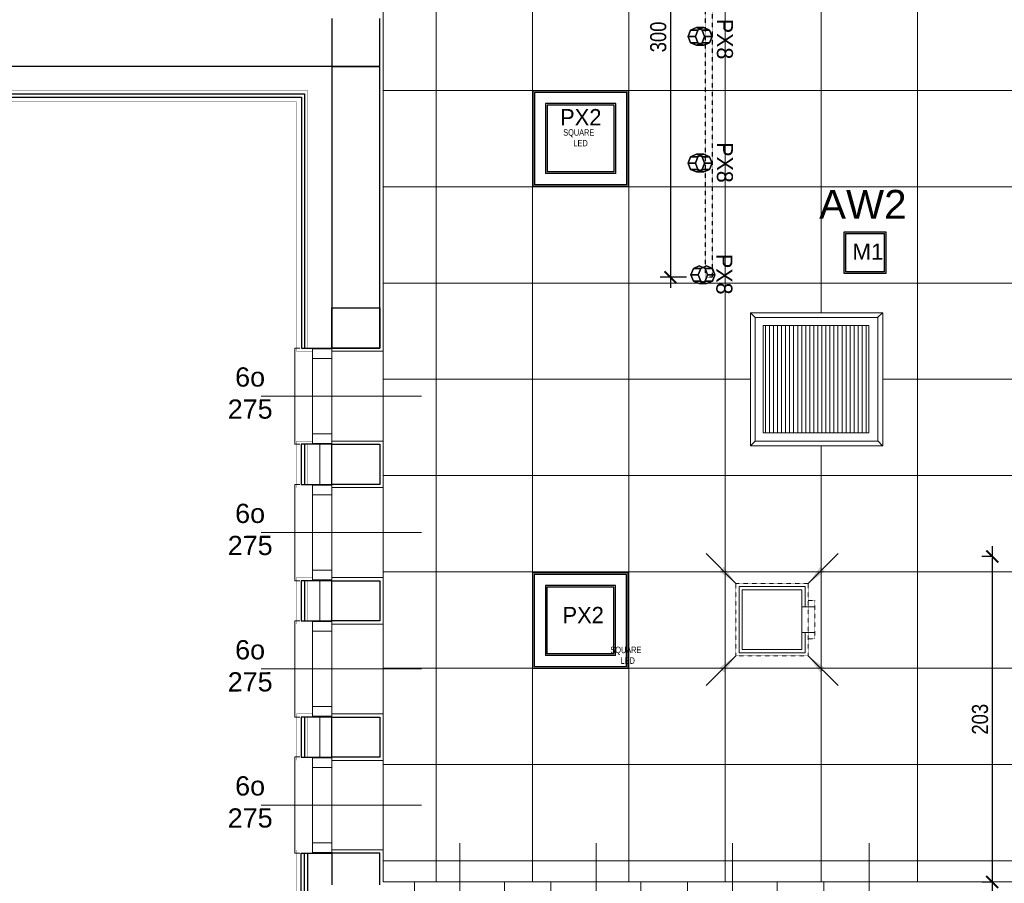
# Model space of a CAD drawing. Header units: millimetres. Extents: x -9038497 to 54128, y -10570064 to 59476.
# Tile 64 of 135: x 39374 to 39988, y 23813 to 24351. Entities that reach past the tile are written whole.
import ezdxf

# ---------------------------------------------------------------- set-up
doc = ezdxf.new("R2010")
doc.units = ezdxf.units.MM
doc.header["$LTSCALE"] = 0.8
doc.header["$PDMODE"] = 2
doc.linetypes.add('Dash', pattern=[0.435, 0.3175, -0.1175])
doc.linetypes.add('HIDDEN2', pattern=[0.1875, 0.125, -0.0625])
for name, color, linetype, lineweight in [('0 proj_wentylacja', 233, 'Continuous', 0), ('0 proj_widok widok widok', 7, 'Continuous', 0), ('O_lampy', 190, 'Continuous', 30), ('ocieplenie', 214, 'Continuous', 13), ('OPIS', 122, 'Continuous', 18), ('SCIANY', 1, 'Continuous', 30), ('tynk', 252, 'Continuous', 5)]:
    doc.layers.add(name, color=color, linetype=linetype, lineweight=lineweight)
for name, color, linetype in [('FLUID-W1-INS', 7, 'Continuous'), ('Oprawa_02', 2, 'Continuous'), ('Oprawa_08', 2, 'Continuous'), ('Oświetlenie awaryjne', 1, 'Continuous'), ('STOLARKA', 4, 'Continuous')]:
    doc.layers.add(name, color=color, linetype=linetype)
doc.layers.add('HATCH', color=4, linetype='Continuous', lineweight=9, plot=False)
doc.styles.add('ARIAL_CE', font='arial.ttf', dxfattribs={"height": 15})
doc.styles.add('FDBES', font='simplex.shx')
doc.styles.add('Malanow_1_100', font='isocpeur.ttf')
doc.styles.get("Standard").update_dxf_attribs({"font": 'g12f13.shx', "width": 0.8, "height": 10})
doc.styles.add('WYMIAR-20', font='ARIALN.TTF', dxfattribs={"height": 4})
doc.styles.add('WYMIAR-50', font='ARIALN.TTF', dxfattribs={"height": 10})
doc.linetypes.add('BATTING', pattern='A,0.00254,-2.54,[134,ltypeshp.shx,S=2.54,R=0,X=-2.54,Y=0],-5.08,[134,ltypeshp.shx,S=2.54,R=180,X=2.54,Y=0],-2.54', length=10.16254)
doc.dimstyles.new('FDBES', dxfattribs={"dimscale": 50, "dimtxt": 4, "dimasz": 2.5, "dimexe": 0.8, "dimexo": 2, "dimgap": 1, "dimtad": 1, "dimdsep": 46, "dimtxsty": 'FDBES', "dimcen": 2.5, "dimclrd": 4, "dimclre": 5, "dimadec": 0, "dimazin": 0, "dimtfac": 1, "dimtmove": 0, "dimatfit": 3, "dimfxl": 1, "dimarcsym": 0})
doc.dimstyles.new('SKALA-50', dxfattribs={"dimscale": 5, "dimtxt": 10, "dimasz": 1.5, "dimexe": 1.3, "dimexo": 1.3, "dimgap": 0.5, "dimtad": 1, "dimdec": 1, "dimrnd": 0.5, "dimdsep": 46, "dimtxsty": 'WYMIAR-50', "dimblk": 'ARCHTICK', "dimcen": 1.5, "dimdle": 1.3, "dimadec": 0, "dimazin": 0, "dimtfac": 1, "dimtdec": 1, "dimtix": 1, "dimtmove": 2, "dimatfit": 3, "dimfxl": 2, "dimfxlon": 1, "dimtolj": 1, "dimarcsym": 0})

# ---------------------------------------------------------------- blocks, each defined once
blk = doc.blocks.new('G$C0CCF9696')
at = {"layer": 'STOLARKA', "color": 5, "lineweight": 0}
blk.add_line((100, 30), (0, 30), dxfattribs=at)
for points in [[(68, 59.5), (68, 53.5), (56, 53.5), (56, 59.5)], [(68, 59.5), (68, 53.5), (56, 53.5), (56, 59.5)], [(68, 53.5), (68, 6.5), (56, 6.5), (56, 53.5)], [(68, 53.5), (68, 6.5), (56, 6.5), (56, 53.5)], [(68, 0.5), (68, 6.5), (56, 6.5), (56, 0.5)]]:
    blk.add_lwpolyline(points, close=True, dxfattribs=at)
blk.add_lwpolyline([(76, 0), (79, 0), (79, 60), (76, 60)], dxfattribs=at)
blk.add_lwpolyline([(76, 0), (79, 0), (79, 60), (76, 60)], dxfattribs=at)
blk = doc.blocks.new('*U1928')
at = {"layer": 'Oświetlenie awaryjne'}
h = blk.add_hatch(color=256, dxfattribs=at)
h.dxf.hatch_style = 1
h.paths.add_polyline_path([(-13, -13), (13, -13), (13, 13), (-13, 13)])
h.paths.add_polyline_path([(12, 12), (-12, 12), (-12, -12), (12, -12)], flags=16)
for points in [[(-13, 13), (13, 13), (13, -13), (-13, -13)], [(-12, 12), (12, 12), (12, -12), (-12, -12)]]:
    blk.add_lwpolyline(points, close=True, dxfattribs=at)
at = {"layer": 'Oświetlenie awaryjne', "attachment_point": 1, "style": 'Malanow_1_100'}
for s, insert, char_height, width in [('{\\fArial|b0|i0|c238|p34;AW2}', (-28.61, 39.11), 18, 59.6663), ('\\pi5.09754;{\\fArial|b0|i0|c238|p34;M1}', (-13, 5.68), 10, 26)]:
    blk.add_mtext(s, dxfattribs=dict(at, insert=insert, char_height=char_height, width=width))
blk = doc.blocks.new('A$C4FDB0147')
at = {"layer": 'O_lampy', "color": 2, "ltscale": 0.5}
for p, q in [((1.51, 9.39), (0, 5.5)), ((0, 5.5), (1.51, 9.39)), ((5.17, 11), (1.51, 9.39)), ((1.51, 9.39), (5.17, 11)), ((1.51, 9.39), (6.13, 9.39)), ((6.13, 9.39), (1.51, 9.39)), ((4.62, 5.5), (6.13, 9.39)), ((6.13, 9.39), (4.62, 5.5)), ((8.82, 9.39), (5.17, 11)), ((5.17, 11), (9.79, 11)), ((9.79, 11), (5.17, 11)), ((5.17, 11), (8.82, 9.39)), ((6.13, 9.39), (9.79, 11)), ((9.79, 11), (6.13, 9.39)), ((10.34, 5.5), (8.82, 9.39)), ((8.82, 9.39), (13.44, 9.39)), ((13.44, 9.39), (8.82, 9.39)), ((8.82, 9.39), (10.34, 5.5)), ((9.79, 11), (13.44, 9.39)), ((13.44, 9.39), (9.79, 11)), ((13.44, 9.39), (14.95, 5.5)), ((14.95, 5.5), (13.44, 9.39)), ((0, 5.5), (1.51, 1.61)), ((0, 5.5), (4.62, 5.5)), ((1.51, 1.61), (0, 5.5)), ((4.62, 5.5), (0, 5.5)), ((1.51, 1.61), (5.17, 0)), ((5.17, 0), (1.51, 1.61)), ((1.51, 1.61), (6.13, 1.61)), ((6.13, 1.61), (1.51, 1.61)), ((6.13, 1.61), (4.62, 5.5)), ((4.62, 5.5), (6.13, 1.61)), ((5.17, 0), (8.82, 1.61)), ((8.82, 1.61), (5.17, 0)), ((9.79, 0), (6.13, 1.61)), ((6.13, 1.61), (9.79, 0)), ((8.82, 1.61), (10.34, 5.5)), ((10.34, 5.5), (8.82, 1.61)), ((8.82, 1.61), (13.44, 1.61)), ((13.44, 1.61), (8.82, 1.61)), ((13.44, 1.61), (9.79, 0)), ((9.79, 0), (13.44, 1.61)), ((14.95, 5.5), (10.34, 5.5)), ((10.34, 5.5), (14.95, 5.5)), ((14.95, 5.5), (13.44, 1.61)), ((13.44, 1.61), (14.95, 5.5)), ((5.17, 0), (9.79, 0)), ((9.79, 0), (5.17, 0))]:
    blk.add_line(p, q, dxfattribs=at)
blk = doc.blocks.new('_ArchTick')
at = {"color": 0, "linetype": 'ByBlock', "const_width": 0.15}
blk.add_lwpolyline([(-0.5, -0.5), (0.5, 0.5)], dxfattribs=at)
blk = doc.blocks.new('*D2368')
at = {"layer": '0 proj_widok widok widok', "color": 0, "lineweight": -2, "ltscale": 0.8, "transparency": 16777216}
for p, q in [((39779.88, 24496.74), (39779.88, 24184.2)), ((39789.88, 24490.24), (39773.38, 24490.24)), ((39789.88, 24190.7), (39773.38, 24190.7))]:
    blk.add_line(p, q, dxfattribs=at)
at = {"layer": 'Defpoints', "color": 0, "lineweight": 0, "ltscale": 0.8, "transparency": 16777216}
for p in [(39803.13, 24490.24), (39779.88, 24190.7), (39803.13, 24190.7)]:
    blk.add_point(p, dxfattribs=at)
at = {"layer": '0 proj_widok widok widok', "color": 0, "lineweight": -2, "ltscale": 0.8, "transparency": 16777216, "xscale": 7.5, "yscale": 7.5, "zscale": 7.5}
for p, rotation in [((39779.88, 24490.24), 90), ((39779.88, 24190.7), 270)]:
    blk.add_blockref('_ArchTick', p, dxfattribs=dict(at, rotation=rotation))
at = {"layer": '0 proj_widok widok widok', "color": 0, "lineweight": 0, "ltscale": 0.8, "transparency": 16777216, "insert": (39772.27, 24340.47), "char_height": 10, "attachment_point": 5, "rotation": 90, "style": 'WYMIAR-50'}
blk.add_mtext('\\A1;300', dxfattribs=at)
blk = doc.blocks.new('*D2353')
at = {"layer": '0 proj_widok widok widok', "color": 0, "lineweight": -2, "ltscale": 0.8, "transparency": 16777216}
for p, q in [((39980.37, 24023.22), (39980.37, 23807.32)), ((39980.64, 24016.72), (39973.87, 24016.72)), ((39980.64, 23813.82), (39973.87, 23813.82))]:
    blk.add_line(p, q, dxfattribs=at)
at = {"layer": 'Defpoints', "color": 0, "lineweight": 0, "ltscale": 0.8, "transparency": 16777216}
for p in [(39987.14, 24016.72), (39980.37, 23813.82), (39987.14, 23813.82)]:
    blk.add_point(p, dxfattribs=at)
at = {"layer": '0 proj_widok widok widok', "color": 0, "lineweight": -2, "ltscale": 0.8, "transparency": 16777216, "xscale": 7.5, "yscale": 7.5, "zscale": 7.5}
for p, rotation in [((39980.37, 24016.72), 90), ((39980.37, 23813.82), 270)]:
    blk.add_blockref('_ArchTick', p, dxfattribs=dict(at, rotation=rotation))
at = {"layer": '0 proj_widok widok widok', "color": 0, "lineweight": 0, "ltscale": 0.8, "transparency": 16777216, "insert": (39972.77, 23915.27), "char_height": 10, "attachment_point": 5, "rotation": 90, "style": 'WYMIAR-50'}
blk.add_mtext('\\A1;203', dxfattribs=at)

msp = doc.modelspace()

# ---------------------------------------------------------------- linework, layer by layer
at = {"color": 0, "linetype": 'ByBlock', "lineweight": 5, "extrusion": (0, 0, -1)}
for p, q in [((39822.55, 23956.75), (39822.55, 23997.95)), ((39822.55, 23997.95), (39863.75, 23997.95)), ((39824.55, 23995.95), (39861.75, 23995.95)), ((39824.55, 23958.75), (39824.55, 23995.95)), ((39861.75, 23958.75), (39861.75, 23995.95)), ((39863.75, 23997.95), (39863.75, 23985.35)), ((39861.75, 23985.35), (39869.75, 23985.35)), ((39861.75, 23969.35), (39869.75, 23969.35)), ((39863.75, 23969.35), (39863.75, 23956.75)), ((39861.75, 23958.75), (39824.55, 23958.75)), ((39863.75, 23956.75), (39822.55, 23956.75))]:
    msp.add_line(p, q, dxfattribs=at)
at = {"layer": '0 proj_wentylacja', "lineweight": 0}
for p, q in [((39832.66, 24165.63), (39829.66, 24168.63)), ((39908.93, 24165.63), (39911.93, 24168.63)), ((39839.11, 24160.63), (39839.11, 24093.74)), ((39841.61, 24160.63), (39841.61, 24093.74)), ((39844.11, 24160.63), (39844.11, 24093.74)), ((39846.61, 24160.63), (39846.61, 24093.74)), ((39849.11, 24160.63), (39849.11, 24093.74)), ((39851.61, 24160.63), (39851.61, 24093.74)), ((39854.11, 24160.63), (39854.11, 24093.74)), ((39856.61, 24160.63), (39856.61, 24093.74)), ((39859.11, 24160.63), (39859.11, 24093.74)), ((39861.61, 24160.63), (39861.61, 24093.74)), ((39864.11, 24160.63), (39864.11, 24093.74)), ((39866.61, 24160.63), (39866.61, 24093.74)), ((39869.11, 24160.63), (39869.11, 24093.74)), ((39871.61, 24160.63), (39871.61, 24093.74)), ((39874.11, 24160.63), (39874.11, 24093.74)), ((39876.61, 24160.63), (39876.61, 24093.74)), ((39879.11, 24160.63), (39879.11, 24093.74)), ((39881.61, 24160.63), (39881.61, 24093.74)), ((39884.11, 24160.63), (39884.11, 24093.74)), ((39886.75, 24160.63), (39886.75, 24093.74)), ((39889.25, 24160.63), (39889.25, 24093.74)), ((39891.75, 24160.63), (39891.75, 24093.74)), ((39894.25, 24160.63), (39894.25, 24093.74)), ((39896.75, 24160.63), (39896.75, 24093.74)), ((39899.25, 24160.63), (39899.25, 24093.74)), ((39901.75, 24160.63), (39901.75, 24093.74)), ((39832.66, 24088.63), (39829.66, 24085.63)), ((39909.04, 24088.71), (39912.04, 24085.71))]:
    msp.add_line(p, q, dxfattribs=at)
for points in [[(39829.66, 24168.63), (39829.66, 24085.62), (39912.15, 24085.62), (39912.15, 24168.63)], [(39832.66, 24165.63), (39832.66, 24088.55), (39909.09, 24088.55), (39909.09, 24165.63)], [(39837.66, 24160.63), (39837.66, 24093.74), (39903.4, 24093.74), (39903.4, 24160.63)]]:
    msp.add_lwpolyline(points, close=True, dxfattribs=at)
at = {"layer": '0 proj_widok widok widok', "lineweight": 0}
for p, q in [((39600.89, 25460.04), (39600.89, 23814.04)), ((39633.85, 23814.04), (39633.85, 25099.52)), ((39693.85, 23814.04), (39693.85, 25099.52)), ((39753.85, 23814.04), (39753.85, 25090.57)), ((39813.85, 23814.04), (39813.85, 25090.57)), ((39933.85, 23814.03), (39933.85, 25090.57)), ((39873.85, 24168.63), (39873.85, 24625.52)), ((40687.27, 24307.11), (39600.89, 24307.11)), ((40687.45, 24247.11), (39600.89, 24247.11)), ((40687.63, 24187.11), (39600.89, 24187.11)), ((39829.66, 24127.11), (39600.89, 24127.11)), ((40372.68, 24127.11), (39912.15, 24127.11)), ((39873.85, 23814.04), (39873.85, 24085.62)), ((40687.98, 24067.11), (39600.89, 24067.11)), ((40688.16, 24007.11), (39600.89, 24007.11)), ((40688.34, 23947.11), (39600.89, 23947.11)), ((40688.52, 23887.11), (39600.89, 23887.11)), ((40054.78, 23827.11), (39600.89, 23827.11)), ((39600.89, 23814.04), (40686.89, 23814.01))]:
    msp.add_line(p, q, dxfattribs=at)
at = {"layer": 'FLUID-W1-INS', "color": 0, "linetype": 'HIDDEN2', "lineweight": 5, "extrusion": (0, 0, -1)}
for p, q in [((39865.75, 23999.95), (39820.55, 23999.95)), ((39820.55, 23999.95), (39820.55, 23954.75)), ((39865.75, 23999.95), (39865.75, 23954.75)), ((39865.75, 23989.35), (39869.75, 23989.35)), ((39869.75, 23965.35), (39869.75, 23989.35)), ((39865.75, 23965.35), (39869.75, 23965.35)), ((39820.55, 23954.75), (39865.75, 23954.75))]:
    msp.add_line(p, q, dxfattribs=at)
at = {"layer": 'HATCH', "linetype": 'BATTING', "lineweight": 0, "ltscale": 0.75}
for points in [[(39561.31, 24086.61), (39561.31, 24061.61)], [(39561.31, 24001.61), (39561.31, 23976.61)], [(39561.31, 23916.61), (39561.31, 23891.61)]]:
    msp.add_lwpolyline(points, dxfattribs=at)
at = {"layer": 'O_lampy', "color": 2, "ltscale": 0.5}
for p, q in [((39794.1, 24196.13), (39797.75, 24197.74)), ((39797.75, 24197.74), (39794.1, 24196.13)), ((39797.75, 24197.74), (39801.41, 24196.13)), ((39801.41, 24196.13), (39797.75, 24197.74)), ((39802.37, 24197.74), (39798.72, 24196.13)), ((39798.72, 24196.13), (39802.37, 24197.74)), ((39806.03, 24196.13), (39802.37, 24197.74)), ((39802.37, 24197.74), (39806.03, 24196.13)), ((39792.59, 24192.24), (39794.1, 24196.13)), ((39794.1, 24196.13), (39792.59, 24192.24)), ((39794.1, 24188.35), (39792.59, 24192.24)), ((39792.59, 24192.24), (39797.2, 24192.24)), ((39792.59, 24192.24), (39794.1, 24188.35)), ((39797.2, 24192.24), (39792.59, 24192.24)), ((39798.72, 24196.13), (39794.1, 24196.13)), ((39794.1, 24196.13), (39798.72, 24196.13)), ((39798.72, 24196.13), (39797.2, 24192.24)), ((39797.2, 24192.24), (39798.72, 24196.13)), ((39797.2, 24192.24), (39798.72, 24188.35)), ((39798.72, 24188.35), (39797.2, 24192.24)), ((39801.41, 24196.13), (39802.92, 24192.24)), ((39806.03, 24196.13), (39801.41, 24196.13)), ((39802.92, 24192.24), (39801.41, 24196.13)), ((39801.41, 24196.13), (39806.03, 24196.13)), ((39802.92, 24192.24), (39801.41, 24188.35)), ((39801.41, 24188.35), (39802.92, 24192.24)), ((39807.54, 24192.24), (39802.92, 24192.24)), ((39802.92, 24192.24), (39807.54, 24192.24)), ((39807.54, 24192.24), (39806.03, 24196.13)), ((39806.03, 24196.13), (39807.54, 24192.24)), ((39806.03, 24188.35), (39807.54, 24192.24)), ((39807.54, 24192.24), (39806.03, 24188.35)), ((39797.75, 24186.74), (39794.1, 24188.35)), ((39798.72, 24188.35), (39794.1, 24188.35)), ((39794.1, 24188.35), (39797.75, 24186.74)), ((39794.1, 24188.35), (39798.72, 24188.35)), ((39801.41, 24188.35), (39797.75, 24186.74)), ((39797.75, 24186.74), (39801.41, 24188.35)), ((39802.37, 24186.74), (39797.75, 24186.74)), ((39797.75, 24186.74), (39802.37, 24186.74)), ((39798.72, 24188.35), (39802.37, 24186.74)), ((39802.37, 24186.74), (39798.72, 24188.35)), ((39806.03, 24188.35), (39801.41, 24188.35)), ((39801.41, 24188.35), (39806.03, 24188.35)), ((39802.37, 24186.74), (39806.03, 24188.35)), ((39806.03, 24188.35), (39802.37, 24186.74))]:
    msp.add_line(p, q, dxfattribs=at)
at = {"layer": 'O_lampy', "color": 2, "linetype": 'Dash', "ltscale": 0.09}
msp.add_lwpolyline([(39801.77, 24190.77), (39801.77, 24490.77), (39805.77, 24490.77), (39805.77, 24190.77)], close=True, dxfattribs=at)
at = {"layer": 'ocieplenie', "lineweight": 0, "ltscale": 40, "const_width": 0.1}
for points in [[(39568.81, 25310.03), (39546.84, 25310.03), (39546.84, 24974.03), (39336.81, 24974.03), (39336.81, 24792.53), (39336.81, 24300.03), (39546.84, 24300.03), (39546.84, 24144.61), (39556.81, 24144.61)], [(39556.81, 24088.61), (39546.81, 24088.61), (39546.81, 24059.61), (39556.81, 24059.61)], [(39556.81, 24003.61), (39546.81, 24003.61), (39546.81, 23974.61), (39556.81, 23974.61)], [(39556.81, 23918.61), (39546.81, 23918.61), (39546.81, 23889.61), (39556.81, 23889.61)], [(39620.57, 23770.03), (39620.57, 23760.03), (39546.81, 23760.03), (39546.81, 23833.78), (39556.81, 23833.78)]]:
    msp.add_lwpolyline(points, dxfattribs=at)
at = {"layer": 'ocieplenie', "lineweight": -3, "ltscale": 40}
for points in [[(39568.81, 25308.03), (39549.84, 25308.03), (39549.84, 24971.03), (39339.81, 24971.03), (39339.81, 24792.53), (39339.81, 24303.03), (39549.84, 24303.03), (39549.84, 24146.61), (39568.81, 24146.61)], [(39568.81, 25308.03), (39551.84, 25308.03), (39551.84, 24969.03), (39341.81, 24969.03), (39341.81, 24792.53), (39341.81, 24305.03), (39551.84, 24305.03), (39551.84, 24146.61), (39568.81, 24146.61)], [(39568.81, 24086.61), (39549.81, 24086.61), (39549.81, 24061.61), (39568.81, 24061.61)], [(39568.81, 24086.61), (39551.81, 24086.61), (39551.81, 24061.61), (39569.08, 24061.61)], [(39568.81, 24001.61), (39549.81, 24001.61), (39549.81, 23976.61), (39568.81, 23976.61)], [(39568.81, 24001.61), (39551.81, 24001.61), (39551.81, 23976.61), (39569.08, 23976.61)], [(39568.81, 23916.61), (39549.81, 23916.61), (39549.81, 23891.61), (39568.81, 23891.61)], [(39568.81, 23916.61), (39551.81, 23916.61), (39551.81, 23891.61), (39569.08, 23891.61)], [(39618.4, 23782.03), (39618.4, 23763.03), (39549.81, 23763.03), (39549.81, 23831.78), (39568.81, 23831.78)], [(39618.4, 23782.03), (39618.4, 23765.03), (39551.81, 23765.03), (39551.81, 23831.78), (39568.81, 23831.78)], [(39618.4, 23782.03), (39618.4, 23767.03), (39553.81, 23767.03), (39553.81, 23831.78), (39568.81, 23831.78)]]:
    msp.add_lwpolyline(points, dxfattribs=at)
at = {"layer": 'ocieplenie', "lineweight": -3, "ltscale": 40, "const_width": 0.2}
msp.add_lwpolyline([(39568.81, 25308.03), (39553.84, 25308.03), (39553.84, 24967.03), (39343.81, 24967.03), (39343.81, 24792.53), (39343.81, 24307.03), (39553.84, 24307.03), (39553.84, 24146.61), (39568.81, 24146.61)], dxfattribs=at)
at = {"layer": 'ocieplenie', "lineweight": 0, "ltscale": 40}
for points in [[(39568.81, 24086.61, 0.2, 0.2, 0), (39553.81, 24086.61, 0.2, 0.2, 0), (39553.81, 24061.61, 0.2, 0.2, 0), (39568.81, 24061.61, 0.2, 0.2, 0)], [(39568.81, 24001.61, 0.2, 0.2, 0), (39553.81, 24001.61, 0.2, 0.2, 0), (39553.81, 23976.61, 0.2, 0.2, 0), (39568.81, 23976.61, 0.2, 0.2, 0)], [(39568.81, 23916.61, 0.2, 0.2, 0), (39553.81, 23916.61, 0.2, 0.2, 0), (39553.81, 23891.61, 0.2, 0.2, 0), (39568.81, 23891.61, 0.2, 0.2, 0)]]:
    msp.add_lwpolyline(points, format="xyseb", dxfattribs=at)
at = {"layer": 'Oprawa_02'}
for p, q in [((39753.72, 24306.91), (39694.09, 24306.91)), ((39694.09, 24306.91), (39694.09, 24247.35)), ((39752.72, 24305.91), (39695.09, 24305.91)), ((39695.09, 24305.91), (39695.09, 24248.35)), ((39752.72, 24248.35), (39752.72, 24305.91)), ((39753.72, 24247.35), (39753.72, 24306.91)), ((39745.73, 24298.91), (39702.07, 24298.91)), ((39702.07, 24298.91), (39702.07, 24255.35)), ((39744.73, 24297.91), (39703.07, 24297.91)), ((39703.07, 24297.91), (39703.07, 24256.35)), ((39744.73, 24256.35), (39744.73, 24297.91)), ((39745.73, 24255.35), (39745.73, 24298.91)), ((39745.73, 24255.35), (39702.07, 24255.35)), ((39744.73, 24256.35), (39703.07, 24256.35)), ((39753.72, 24247.35), (39694.09, 24247.35)), ((39752.72, 24248.35), (39695.09, 24248.35)), ((39753.55, 24006.54), (39693.92, 24006.54)), ((39693.92, 24006.54), (39693.92, 23946.98)), ((39752.55, 24005.54), (39694.92, 24005.54)), ((39694.92, 24005.54), (39694.92, 23947.98)), ((39752.55, 23947.98), (39752.55, 24005.54)), ((39753.55, 23946.98), (39753.55, 24006.54)), ((39745.57, 23998.54), (39701.91, 23998.54)), ((39701.91, 23998.54), (39701.91, 23954.98)), ((39744.57, 23997.54), (39702.91, 23997.54)), ((39702.91, 23997.54), (39702.91, 23955.98)), ((39744.57, 23955.98), (39744.57, 23997.54)), ((39745.57, 23954.98), (39745.57, 23998.54)), ((39745.57, 23954.98), (39701.91, 23954.98)), ((39744.57, 23955.98), (39702.91, 23955.98)), ((39753.55, 23946.98), (39693.92, 23946.98)), ((39752.55, 23947.98), (39694.92, 23947.98))]:
    msp.add_line(p, q, dxfattribs=at)
at = {"layer": 'SCIANY', "ltscale": 40}
for p, q in [((39568.81, 24352.03), (39568.81, 24322.03)), ((39598.81, 24322.03), (39598.81, 24352.03)), ((39568.81, 24322.03), (39358.81, 24322.03)), ((39568.81, 24322.03), (39598.81, 24322.03)), ((39598.81, 24322.03), (39568.81, 24322.03)), ((39568.81, 24322.03), (39568.81, 24146.61)), ((39598.81, 24146.61), (39598.81, 24322.03)), ((39568.81, 24146.61), (39568.81, 24171.61)), ((39568.81, 24171.61), (39598.81, 24171.61)), ((39598.81, 24171.61), (39598.81, 24146.61)), ((39568.81, 24146.61), (39598.81, 24146.61)), ((39598.81, 24146.61), (39568.81, 24146.61)), ((39568.81, 24061.61), (39568.81, 24086.61)), ((39568.81, 24086.61), (39598.81, 24086.61)), ((39598.81, 24086.61), (39598.81, 24061.61)), ((39598.81, 24061.61), (39568.81, 24061.61)), ((39568.81, 23976.61), (39568.81, 24001.61)), ((39568.81, 24001.61), (39598.81, 24001.61)), ((39598.81, 24001.61), (39598.81, 23976.61)), ((39598.81, 23976.61), (39568.81, 23976.61)), ((39568.81, 23891.61), (39568.81, 23916.61)), ((39568.81, 23916.61), (39598.81, 23916.61)), ((39598.81, 23916.61), (39598.81, 23891.61)), ((39598.81, 23891.61), (39568.81, 23891.61)), ((39598.81, 23831.78), (39568.81, 23831.78)), ((39568.81, 23831.78), (39568.81, 23812.03)), ((39598.81, 23812.03), (39598.81, 23831.78))]:
    msp.add_line(p, q, dxfattribs=at)
at = {"layer": 'tynk', "lineweight": 0, "ltscale": 40}
for p, q in [((39600.81, 24537.13), (39600.81, 24144.61)), ((39600.81, 23814.03), (40686.81, 23814))]:
    msp.add_line(p, q, dxfattribs=at)
for points in [[(39600.81, 24144.87), (39600.81, 24144.61), (39568.81, 24144.61)], [(39568.81, 24088.61), (39600.81, 24088.61), (39600.81, 24059.61), (39568.81, 24059.61)], [(39568.81, 24003.61), (39600.81, 24003.61), (39600.81, 23974.61), (39568.81, 23974.61)], [(39568.81, 23918.61), (39600.81, 23918.61), (39600.81, 23889.61), (39568.81, 23889.61)], [(39620.4, 23782.03), (39620.4, 23814.03), (39600.81, 23814.03), (39600.81, 23833.78), (39568.81, 23833.78)], [(39705.4, 23782.03), (39705.4, 23814.03), (39676.4, 23814.03), (39676.4, 23782.03)], [(39790.4, 23782.03), (39790.4, 23814.03), (39761.4, 23814.03), (39761.4, 23782.03)], [(39875.4, 23782.03), (39875.4, 23814.03), (39846.4, 23814.03), (39846.4, 23782.03)]]:
    msp.add_lwpolyline(points, dxfattribs=at)

# ---------------------------------------------------------------- block references
at = {"color": 1, "lineweight": 0, "ltscale": 40, "xscale": -1}
for p in [(39624.81, 24086.61), (39624.81, 24001.61), (39624.81, 23916.61), (39624.81, 23831.78)]:
    msp.add_blockref('G$C0CCF9696', p, dxfattribs=at)
at = {"color": 1, "lineweight": 0, "ltscale": 40, "rotation": 270}
for p in [(39618.56, 23838.03), (39703.56, 23838.03), (39788.56, 23838.03), (39873.56, 23838.03)]:
    msp.add_blockref('G$C0CCF9696', p, dxfattribs=at)
at = {"layer": 'O_lampy', "color": 1, "lineweight": 0, "ltscale": 40, "rotation": 180}
for p in [(39805.77, 24346.27), (39805.77, 24267.35)]:
    msp.add_blockref('A$C4FDB0147', p, dxfattribs=at)
at = {"layer": 'Oświetlenie awaryjne'}
msp.add_blockref('*U1928', (39901.08, 24206.04, 10.25), dxfattribs=at)

# ---------------------------------------------------------------- texts
at = {"layer": '0 proj_widok widok widok', "lineweight": 0, "char_height": 4, "attachment_point": 1, "style": 'WYMIAR-20'}
for insert in [(39713.03, 24282.97), (39742.39, 23960.46)]:
    msp.add_mtext_dynamic_manual_height_columns('SQUARE\\P     LED', width=20.891, gutter_width=20, heights=[0], dxfattribs=dict(at, insert=insert))
at = {"layer": 'OPIS', "char_height": 12, "width": 1777.5174, "attachment_point": 5, "style": 'ARIAL_CE'}
for insert, rotation in [((39649.23, 23702.37), 90.15445), ((39734.23, 23702.37), 90.15445), ((39819.23, 23702.37), 90.15445), ((39904.23, 23702.37), 90.15445), ((39477.94, 24118.38), 0.15445), ((39477.94, 24033.38), 0.15445), ((39477.94, 23948.38), 0.15445), ((39477.94, 23863.54), 0.15445)]:
    msp.add_mtext('\\pi-120,l200.00024,t200.00024;6o\\P275', dxfattribs=dict(at, insert=insert, rotation=rotation))
at = {"layer": 'Oprawa_02', "color": 7}
for p in [(39711.07, 24285.34), (39712.56, 23975.09)]:
    msp.add_text('PX2', height=10.2, dxfattribs=at).set_placement(p)
at = {"layer": 'Oprawa_08', "color": 7}
for p in [(39808.79, 24351.81, -1), (39808.76, 24274.88, -1), (39808.42, 24205.21, -1)]:
    msp.add_text('PX8', height=10, rotation=270, dxfattribs=at).set_placement(p)

# ---------------------------------------------------------------- dimensions: what is measured, and where the dimension line sits
at = {"layer": '0 proj_widok widok widok', "lineweight": 0, "ltscale": 0.8}
dim = msp.add_linear_dim(base=(39779.88, 24190.7), p1=(39803.13, 24490.24), p2=(39803.13, 24190.7), angle=90, text='300', dimstyle='SKALA-50', dxfattribs=at)
dim.commit()
dim.dimension.update_dxf_attribs({"geometry": '*D2368', "text_midpoint": (39772.27, 24340.47)})
dim = msp.add_linear_dim(base=(39980.37, 23813.82), p1=(39987.14, 24016.72), p2=(39987.14, 23813.82), angle=90, dimstyle='SKALA-50', dxfattribs=at)
dim.commit()
dim.dimension.update_dxf_attribs({"geometry": '*D2353', "text_midpoint": (39972.77, 23915.27)})

# ---------------------------------------------------------------- leaders
at = {"color": 0, "lineweight": 5}
for points in [[(39820.55, 23999.95), (39801.99, 24018.51)], [(39820.55, 23999.95), (39801.99, 24018.51)], [(39820.55, 23999.95), (39801.99, 24018.51)], [(39865.75, 23999.95), (39884.31, 24018.51)], [(39865.75, 23999.95), (39884.31, 24018.51)], [(39865.75, 23999.95), (39884.31, 24018.51)], [(39820.55, 23954.75), (39801.99, 23936.19)], [(39820.55, 23954.75), (39801.99, 23936.19)], [(39820.55, 23954.75), (39801.99, 23936.19)], [(39865.75, 23954.75), (39884.31, 23936.19)], [(39865.75, 23954.75), (39884.31, 23936.19)], [(39865.75, 23954.75), (39884.31, 23936.19)]]:
    msp.add_leader(points, dimstyle='FDBES', override={"dimscale": 5, "dimclrd": 6}, dxfattribs=at)

doc.saveas('drawing.dxf')
